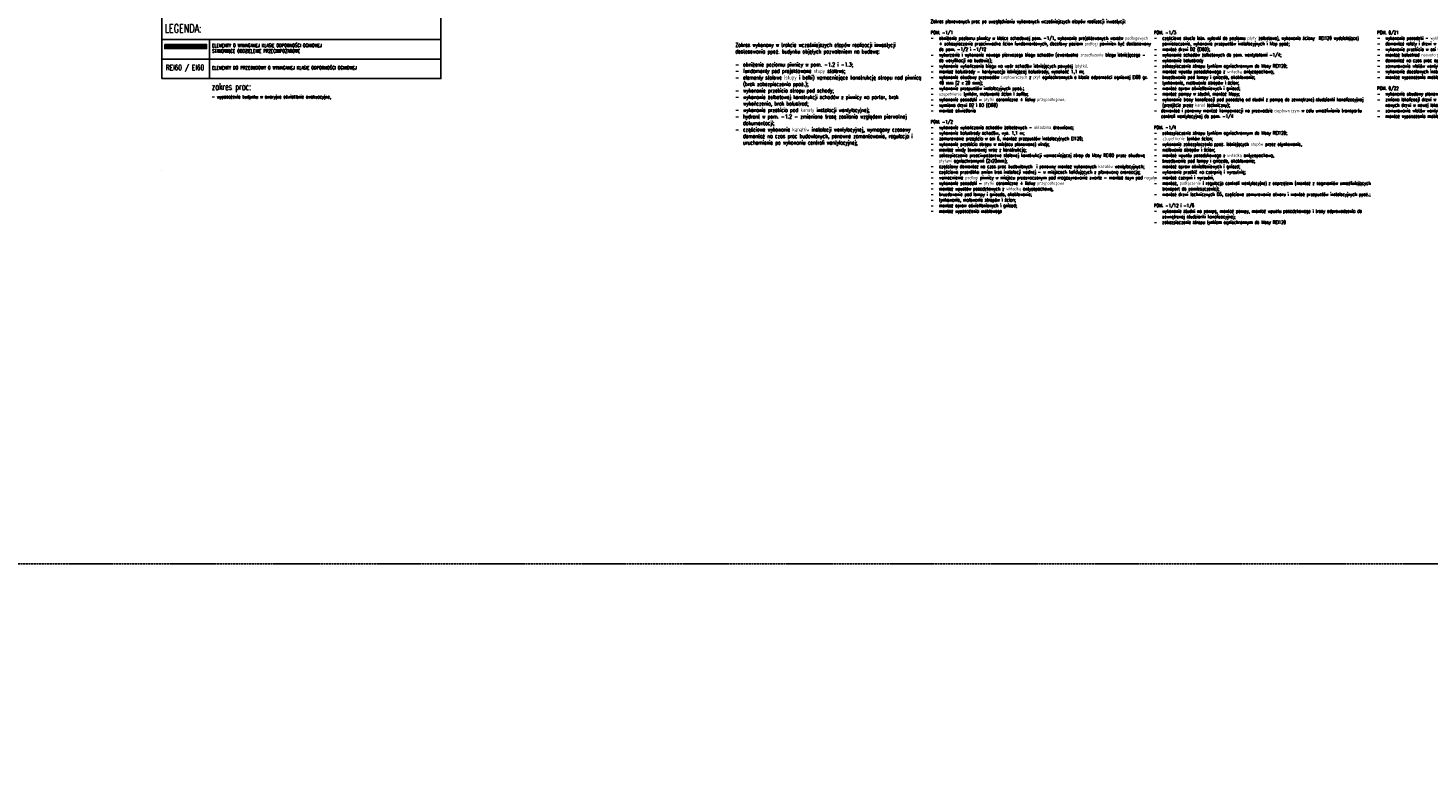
# Model space of a CAD drawing. Header units: millimetres. Extents: x 167273 to 188273, y -125105 to -88145.
# Tile 71 of 210: x 170744 to 175760, y -109858 to -107184. Entities that reach past the tile are written whole.
import ezdxf

# ---------------------------------------------------------------- set-up
doc = ezdxf.new("R2010")
doc.units = ezdxf.units.MM
doc.linetypes.add('HIDDEN', pattern=[9.525, 6.35, -3.175])
for name, color, linetype in [('!_ppoz', 10, 'Continuous'), ('a-op_leader', 9, 'Continuous'), ('a-op_text', 9, 'Continuous')]:
    doc.layers.add(name, color=color, linetype=linetype)
doc.layers.add('!_zakres_biblioteka', color=7, linetype='Continuous', true_color=0x00b800)
doc.layers.add('!_zmiany', color=7, linetype='Continuous', true_color=0xfa7d00)
doc.layers.add('x-revclouds', color=190, linetype='HIDDEN', plot=False)
doc.styles.add('PPAB_100', font='romans.shx', dxfattribs={"width": 0.7, "height": 12})

msp = doc.modelspace()

# ---------------------------------------------------------------- hatches: boundary and pattern name
at = {"layer": '!_ppoz'}
h = msp.add_hatch(dxfattribs=at)
h.set_pattern_fill('ANSI31', color=256, style=0)
h.set_pattern_definition([(45, (-6995.055, -11892.299), (-2.24506403, 2.24506403), [])])
h.paths.add_polyline_path([(171383.44, -107242.7), (171233.44, -107242.7), (171233.44, -107257.7), (171383.44, -107257.7)])

# ---------------------------------------------------------------- linework, layer by layer
msp.add_lwpolyline([(171233.44, -107242.7), (171383.44, -107242.7), (171383.44, -107257.7), (171233.44, -107257.7)], close=True, dxfattribs=at)
at = {"layer": 'a-op_leader'}
for points in [[(171223.44, -107085.2), (172223.44, -107085.2), (172223.44, -107225.2), (171223.44, -107225.2)], [(171223.44, -107225.2), (171393.44, -107225.2), (171393.44, -107295.2), (171223.44, -107295.2)], [(171393.44, -107225.2), (172223.44, -107225.2), (172223.44, -107295.2), (171393.44, -107295.2)], [(171223.44, -107295.2), (171393.44, -107295.2), (171393.44, -107365.2), (171223.44, -107365.2)], [(171393.44, -107295.2), (172223.44, -107295.2), (172223.44, -107365.2), (171393.44, -107365.2)]]:
    msp.add_lwpolyline(points, close=True, dxfattribs=at)
at = {"layer": 'a-op_text', "lineweight": 0}
msp.add_line((171223.44, -107695.2), (171223.44, -107695.2), dxfattribs=at)
at = {"layer": 'x-revclouds'}
for points in [[(182773.44, -109104.89), (167773.44, -109104.89), (167773.44, -104104.89), (182773.44, -104104.89)], [(182773.44, -114104.89), (167773.44, -114104.89), (167773.44, -109104.89), (182773.44, -109104.89)]]:
    msp.add_lwpolyline(points, close=True, dxfattribs=at)

# ---------------------------------------------------------------- texts
at = {"layer": '!_ppoz', "insert": (171375, -107316.3), "char_height": 18, "width": 600, "attachment_point": 3, "style": 'PPAB_100'}
msp.add_mtext('{\\Fromans.shx|c238;REI60 / EI60}', dxfattribs=at)
at = {"layer": '!_zakres_biblioteka', "char_height": 12, "attachment_point": 1, "style": 'PPAB_100'}
for s, insert, width in [('{\\Fromans.shx|c238;Zakres planowanych prac po uwzględnieniu wykonanych wcześniejszych etapów realizacji inwestycji:\\P\\PPOM. -1/1\\P\\pi-30,l30,t30;-^Iobniżenie poziomu piwnicy w klatce schodowej pom. -1/1, wykonanie projektowanych warstw podłogowych + zabezpieczenie przeciwwodne ścian fundamentowych, docelowy poziom podłogi powinien być dostosowany do pom. -1/2 i -1/12\\P-^Iwyburzenie i wykonanie nowego pierwszego biegu schodów (ewentualne przedłużenie biegu istniejącego - do weryfikacji na budowie);\\P-^Iwykonanie wykończenia biegu na wzór schodów istniejących powyżej (płytki);\\P-^Imontaż balustrady - kontynuacja istniejącej balustrady, wysokość 1,1 m;\\P-^Iwykonanie obudowy przewodów ciepłowniczych z płyt ogniochronnych o klasie odporności ogniowej EI60 gr. 40 mm (2 x 20 mm);\\P-^Iwykonanie przepustów instalacyjnych ppoż.;\\P-^Iuzupełnienie tynków, malowanie ścian i sufitu;\\P-^Iwykonanie posadzki - płytki ceramiczne + listwy przypodłogowe;\\P-^Iwymiana drzwi D2 i D3 (EI60)\\P-^Imontaż oświetlenia\\P\\P\\pi0,l0,tz;POM. -1/2\\P\\pi-30,l30,t30;-^Iwykonanie wykończenia schodów żelbetowych - okładzina drewniana;\\P-^Iwykonanie balustrady schodów, wys. 1,1 m;\\P-^Izamurowanie przejścia w osi 6, montaż przepustów instalacyjnych EI120;\\P-^Iwykonanie przebicia stropu w miejscu planowanej windy;\\P-^Imontaż windy towarowej wraz z konstrukcją;\\P-^Izabezpieczenie przeciwpożarowe stalowej konstrukcji wzmacniającej strop do klasy REI60 przez obudowę płytami ogniochronnymi (2x20mm);\\P-^Iczęściowy demontaż na czas prac budowlanych  i ponowny montaż wykonanych kanałów wentylacyjnych;\\P-^Iczęściowa przeróbka zmian tras instalacji wodnej - w miejscach kolidujących z planowaną aranżacją;\\P-^Iwzmocnienie podłogi piwnicy w miejscu przeznaczonym pod magazynowanie zwarte - montaż szyn pod regały;\\P-^Iwykonanie posadzki - płytki ceramiczne + listwy przypodłogowe\\P-^Imontaż wpustów posadzkowych z wkładką antyzapachową, \\P-^Ibruzdowanie pod lampy i gniazda, okablowanie;\\P-^Itynkowanie, malowanie stropów i ścian;\\P-^Imontaż opraw oświetleniowych i gniazd;\\P-^Imontaż wyposażenia meblowego}', (173978.05, -107153.81), 699.6019), ('{\\Fromans.shx|c238;POM. -1/3\\P\\pi-30,l30,t30;-^Iczęściowe skucie istn. wylewki do poziomu płyty żelbetowej, wykonanie ściany  REI120 wydzielającej pomieszczenie, wykonanie przepustów instalacyjnych i klap ppoż;\\P-^Imontaż drzwi D2 (EI60);\\P-^Iwykonanie schodów żelbetowych do pom. wentylatorni -1/4;\\P-^Iwykonanie balustrady\\P-^Izabezpieczenie stropu tynkiem ogniochronnym do klasy REI120;\\P-^Imontaż wpustu posadzkowego z wkładką antyzapachową, \\P-^Ibruzdowanie pod lampy i gniazda, okablowanie;\\P-^Itynkowanie, malowanie stropów i ścian;\\P-^Imontaż opraw oświetleniowych i gniazd;\\P-^Imontaż pompy w studni, montaż klapy;\\P-^Iwykonanie trasy kanalizacji pod posadzką od studni z pompą do zewnętrznej studzienki kanalizacyjnej (przejście przez kanał techniczny);\\P\\pi-25.7143,l25.7143,t25.7143;-^Idemontaż i ponowny montaż kompensacji na przewodzie ciepłowniczym w celu umożliwienia transportu centrali wentylacyjnej do pom. -1/4\\P\\pi-30,l30,t30;\\P\\pi0,l0,tz;POM. -1/4\\P\\pi-30,l30,t30;-^Izabezpieczenie stropu tynkiem ogniochronnym do klasy REI120;\\P-^Iuzupełnienie tynków ścian;\\P-^Iwykonanie zabezpieczenia ppoż. istniejących słupów przez otynkowanie,\\P-^Imalowanie stropów i ścian;\\P-^Imontaż wpustu posadzkowego z wkładką antyzapachową, \\P-^Ibruzdowanie pod lampy i gniazda, okablowanie;\\P-^Imontaż opraw oświetleniowych i gniazd;\\P-^Iwykonanie przebić na czerpnię i wyrzutnię;\\P-^Imontaż czerpni i wyrzutni;\\P-^Imontaż, podłączenie i regulacja centrali wentylacyjnej z osprzętem (montaż z segmentów umożliwiających transport do pomieszczenia);\\P-^Imontaż drzwi technicznych D5, częściowe zamurowanie otworu i montaż przepustów instalacyjnych ppoż.;\\P\\pi0,l0;\\P\\ptz;POM. -1/12 i -1/6\\P\\pi-30,l30,t30;-^Iwykonanie studni na pompę, montaż pompy, montaż wpustu posadzkowego i trasy odprowadzenia do zewnętrznej studzienki kanalizacyjnej;\\P-^Izabezpieczenie stropu tynkiem ogniochronnym do klasy REI120}', (174778.05, -107193.81), 699.6019), ('{\\Fromans.shx|c238;POM. 0/21\\P\\pi-30,l30,t30;-^Iwykonanie posadzki - wykładzina winylowa;\\P-^Idemontaż rolety i drzwi w osi 6, zamurowanie istniejącego przejścia;\\P-^Iwykonanie przebicia w osi 6 - szer. 1,6 m, na pełną wysokość pomieszczenia, uzupełnienie tynków, wykończenie szpalet, malowanie;\\P-^Imontaż balustrad naokoło przebicia w stropie;\\P-^Idemontaż na czas prac opraw oświetleniowych, ponowny montaż;\\P-^Izamurowanie wlotów wentylacji grawitacyjnej;\\P-^Iwykonanie docelowych instalacji elektrycznych - gniazda i floorboxy;\\P-^Imontaż wyposażenia meblowego\\P\\pi0,l0,tz;\\PPOM. 0/22\\P\\pi-30,l30,t30;-^Iwykonanie obudowy pionowych kanałów wentylacyjnych przy osi 10\\P-^Izmiana lokalizacji drzwi w osi 10 - demontaż i zamurowanie istniejącego otworu, wykonanie przebicia, montaz nadproża i nowych drzwi w nowej lokalizacji, uzupełnienie tynków, wykończenie szpalet, malowanie\\P-^Izamurowanie wlotów wentylacji grawitacyjnej;\\P-^Imontaż wyposażenia meblowego}', (175578.05, -107193.81), 826.9727)]:
    msp.add_mtext(s, dxfattribs=dict(at, insert=insert, width=width))
at = {"layer": '!_zmiany', "insert": (173278.05, -107237.44), "char_height": 14, "width": 606.3016, "attachment_point": 1, "style": 'PPAB_100'}
msp.add_mtext('{\\Fromans.shx|c238;Zakres wykonany w trakcie wcześniejszych etapów realizacji inwestycji dostosowania ppoż. budynku objętych pozwoleniem na budowę:\\P\\P\\pi-28,l28,t28;-^Iobniżenie poziomu piwnicy w pom. -1.2 i -1.3;\\P-^Ifundamenty pod projektowane słupy stalowe;\\P-^Ielementy stalowe (słupy i belki) wzmacniające konstrukcję stropu nad piwnicą (brak zabezpieczenia ppoż.);\\P-^Iwykonanie przebicia stropu pod schody;\\P-^Iwykonanie żelbetowej konstrukcji schodów z piwnicy na parter, brak wykończenia, brak balustrad;\\P-^Iwykonanie przebicia pod kanały instalacji wentylacyjnej;\\P-^Ihydrant w pom. -1.2 - zmieniono trasę zasilania względem pierwotnej dokumentacji;\\P-^Iczęściowe wykonanie kanałów instalacji wentylacyjnej, wymagany czasowy demontaż na czas prac budowlanych, ponowne zamontowanie, regulacja i uruchomienie po wykonaniu centrali wentylacyjnej;}', dxfattribs=at)
at = {"layer": 'a-op_text', "ltscale": 0.5, "style": 'PPAB_100', "width": 0.7}
msp.add_text('zakres prac:', height=24, dxfattribs=at).set_placement((171402.24, -107405.95))
at = {"layer": 'a-op_text', "style": 'PPAB_100', "width": 0.7}
msp.add_text('- wyposażenie budynku w awaryjne oświetlenie ewakuacyjne,', height=12, dxfattribs=at).set_placement((171401.84, -107435.95))
at = {"layer": 'a-op_text', "ltscale": 0.5, "width": 5874.378, "attachment_point": 1, "style": 'PPAB_100'}
for s, insert, char_height in [('LEGENDA:', (171233.44, -107170.2), 30), ('ELEMENTY O WYMAGANEJ KLASIE ODPORNOŚCI OGNIOWEJ\\PSTANOWIĄCE ODDZIELENIE PRZECIWPOŻAROWE', (171403.44, -107240.2), 12), ('ELEMENTY DO PRZEBUDOWY O WYMAGANEJ KLASIE ODPORNOŚCI OGNIOWEJ', (171403.44, -107320.2), 12)]:
    msp.add_mtext(s, dxfattribs=dict(at, insert=insert, char_height=char_height))

doc.saveas('drawing.dxf')
